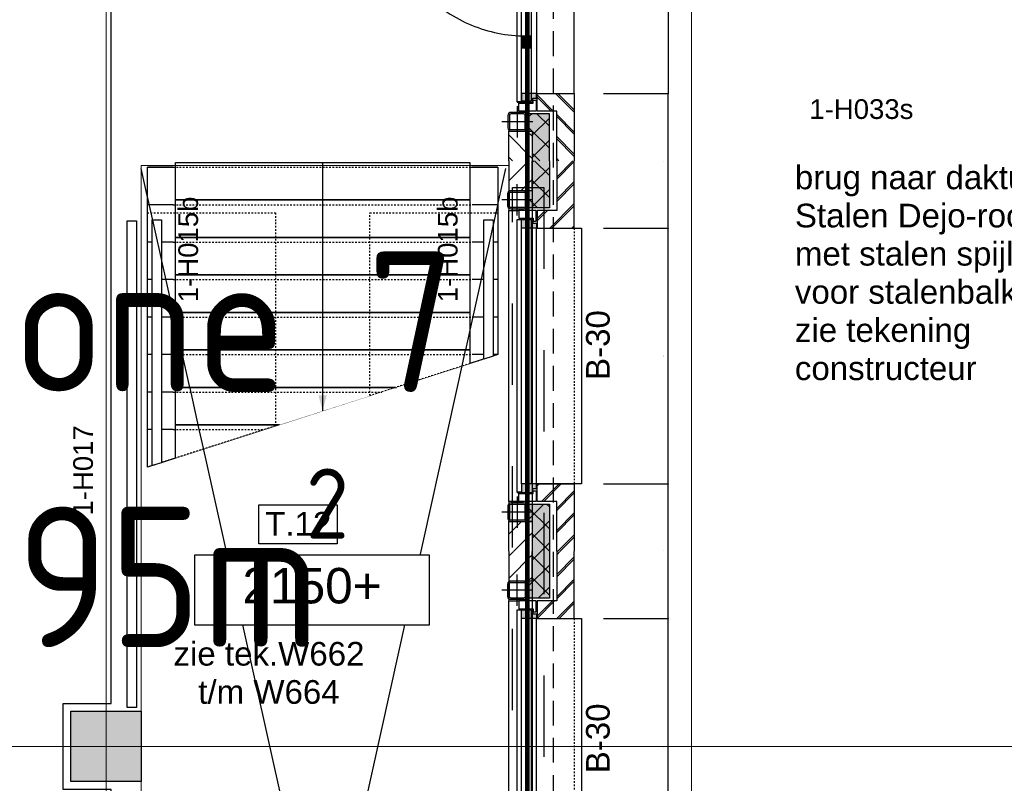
# Model space of a CAD drawing. Header units: millimetres. Extents: x -38031 to 110605, y -30229 to 92226.
# Tile 86 of 194: x 16307 to 22615, y 35664 to 40554. Entities that reach past the tile are written whole.
import ezdxf
from ezdxf.enums import TextEntityAlignment as Align

# ---------------------------------------------------------------- set-up
doc = ezdxf.new("R2010")
doc.units = ezdxf.units.MM
doc.header["$LTSCALE"] = 50
doc.set_wipeout_variables(frame=1)
for name, pattern in [('HIDDEN', [9.525, 6.35, -3.175]), ('HIDDEN2', [4.7625, 3.175, -1.5875]), ('STYLE_01', [0.41664, 0.20828, -0.20836]), ('STYLE_07', [1.875, 0.625, -0.20828, 0.625, -0.20836, 0.06943, -0.13893])]:
    doc.linetypes.add(name, pattern=pattern)
for name, color, linetype in [('AB$1A---_ATTRIB025', 8, 'Continuous'), ('AB$1A---_ATTRIB035', 8, 'Continuous'), ('AB$1A---_ATTRIB050', 8, 'Continuous'), ('AL$1A---_ALGEMEEN', 8, 'Continuous'), ('AM$1A---_ARCERING', 8, 'Continuous'), ('AT$1A---_TEKST025', 8, 'Continuous'), ('AT$1A---_TEKST035', 8, 'Continuous'), ('AT$1A---_TEKST100', 8, 'Continuous'), ('BOUWKUNDIG', 8, 'Continuous'), ('brandscheiding', 5, 'HIDDEN'), ('EL6121--', 3, 'Continuous')]:
    doc.layers.add(name, color=color, linetype=linetype)
doc.layers.add('stramien', color=1, linetype='Continuous', lineweight=15)
doc.styles.add('Arial', font='ARIAL.TTF')
doc.styles.add('BURO-018', font='iso.shx', dxfattribs={"height": 90})
doc.styles.get("Standard").update_dxf_attribs({"font": 'iso.shx'})
doc.dimstyles.new('VyA', dxfattribs={"dimtxt": 2.272868, "dimasz": 2.120801, "dimexe": 1.5, "dimexo": 1.59, "dimgap": 0.5, "dimtad": 1, "dimdec": 0, "dimzin": 11, "dimtxsty": 'Arial', "dimblk": 'VW_SLASH', "dimcen": 0, "dimdle": 1, "dimazin": 0, "dimtfac": 0.8, "dimtdec": 0, "dimtix": 1, "dimtmove": 0, "dimatfit": 0, "dimldrblk": 'VW_FILLEDARROW', "dimfxl": 0, "dimfrac": 2, "dimtolj": 1, "dimtzin": 11, "dimarcsym": 0})
pattern_1 = [(135, (0, 0), (70.7107, 70.7107), []), (45, (299.34, -299.34), (70.7107, -70.7107), [])]
pattern_2 = [(45, (0, 0), (70.7107, -70.7107), []), (45, (7.07, -7.07), (70.7107, -70.7107), [])]
pattern_3 = [(45, (0, 0), (70.7107, -70.7107), [])]

# ---------------------------------------------------------------- blocks, each defined once
blk = doc.blocks.new('24-trap-school-trede')
at = {"color": 0}
blk.add_wipeout([(-942.5, 240), (942.5, 240), (942.5, 0), (-942.5, 0)], dxfattribs=at).dxf.layer = 'AL$1A---_ALGEMEEN'
at = {"layer": 'AL$1A---_ALGEMEEN', "color": 0}
for p, q in [((-1122.5, 30), (-957.5, 30)), ((957.5, 30), (1122.5, 30))]:
    blk.add_line(p, q, dxfattribs=at)
at = {"layer": 'AL$1A---_ALGEMEEN', "color": 0, "linetype": 'STYLE_01'}
blk.add_line((957.5, 30), (-957.5, 30), dxfattribs=at)
at = {"layer": 'AL$1A---_ALGEMEEN', "color": 0}
blk.add_lwpolyline([(-942.5, 240), (942.5, 240), (942.5, 0), (-942.5, 0)], close=True, dxfattribs=at)
blk = doc.blocks.new('24-trap b_2200 19x240 onder-ent')
at = {"color": 0}
blk.add_wipeout([(0, -2550), (0, -4470), (-2245, -4470), (-2245, -3270)], dxfattribs=at).dxf.layer = 'AL$1A---_ALGEMEEN'
at = {"layer": 'AL$1A---_ALGEMEEN', "color": 0}
blk.add_lwpolyline([(0, -2550), (0, -4470), (-2245, -4470), (-2245, -3270)], close=True, dxfattribs=at)
blk.add_blockref('24-trap-school-trede', (-1122.5, -4260), dxfattribs=at)
at = {"color": 0}
blk.add_wipeout([(-180, -2607), (-180, -2820), (-838.1, -2820)], dxfattribs=at).dxf.layer = 'AL$1A---_ALGEMEEN'
at = {"layer": 'AL$1A---_ALGEMEEN', "color": 0, "linetype": 'STYLE_01'}
blk.add_line((-165, -2790), (-743.3, -2790), dxfattribs=at)
at = {"layer": 'AL$1A---_ALGEMEEN', "color": 0}
blk.add_line((-165, -2790), (0, -2790), dxfattribs=at)
blk.add_lwpolyline([(-180, -2607), (-180, -2820), (-838.1, -2820)], dxfattribs=at)
for p in [(-1122.5, -4020), (-1122.5, -4500)]:
    blk.add_blockref('24-trap-school-trede', p, dxfattribs=at)
blk.add_blockref('24-trap-school-trede', (-1122.5, -3780), dxfattribs=at)
at = {"color": 0}
blk.add_wipeout([(-846.1, -2820), (-180, -2820), (-180, -3060), (-1596.5, -3060)], dxfattribs=at).dxf.layer = 'AL$1A---_ALGEMEEN'
at = {"layer": 'AL$1A---_ALGEMEEN', "color": 0, "linetype": 'STYLE_01'}
blk.add_line((-165, -3030), (-1501.7, -3030), dxfattribs=at)
at = {"layer": 'AL$1A---_ALGEMEEN', "color": 0}
blk.add_line((-165, -3030), (0, -3030), dxfattribs=at)
blk.add_lwpolyline([(-846.1, -2820), (-180, -2820), (-180, -3060), (-1596.5, -3060)], dxfattribs=at)
blk.add_solid([(-1122.5, -2910), (-1095.7, -3010), (-1149.3, -3010)], dxfattribs=at)
at = {"color": 0}
blk.add_wipeout([(-1589, -3060), (-180, -3060), (-180, -3300), (-2065, -3300), (-2065, -3213)], dxfattribs=at).dxf.layer = 'AL$1A---_ALGEMEEN'
at = {"layer": 'AL$1A---_ALGEMEEN', "color": 0}
for p, q in [((-2245, -3270), (-2080, -3270)), ((-165, -3270), (0, -3270))]:
    blk.add_line(p, q, dxfattribs=at)
at = {"layer": 'AL$1A---_ALGEMEEN', "color": 0, "linetype": 'STYLE_01'}
blk.add_line((-165, -3270), (-2080, -3270), dxfattribs=at)
at = {"layer": 'AL$1A---_ALGEMEEN', "color": 0}
blk.add_lwpolyline([(-1589, -3060), (-180, -3060), (-180, -3300), (-2065, -3300), (-2065, -3213)], dxfattribs=at)
blk.add_blockref('24-trap-school-trede', (-1122.5, -3540), dxfattribs=at)
blk.add_line((-1122.5, -4500), (-1122.5, -2910), dxfattribs=at)
at = {"layer": 'AL$1A---_ALGEMEEN', "color": 0, "linetype": 'STYLE_01'}
for points in [[(0, -2550), (0, -4177.3), (-820, -4177.3), (-820, -2813)], [(-1425, -3007), (-1425, -4177.3), (-2245, -4177.3), (-2245, -3270)]]:
    blk.add_lwpolyline(points, close=True, dxfattribs=at)
at = {"color": 0}
for points in [[(-30, -2559.5), (-30, -4132.4), (-90, -4132.4), (-90, -2576.1)], [(-2155, -3241.5), (-2155, -4132.4), (-2215, -4132.4), (-2215, -3260.5)]]:
    blk.add_wipeout(points, dxfattribs=at).dxf.layer = 'AL$1A---_ALGEMEEN'
at = {"layer": 'AL$1A---_ALGEMEEN', "color": 0}
for points in [[(-30, -2559.5), (-30, -4132.4), (-90, -4132.4), (-90, -2576.1)], [(-2155, -3241.5), (-2155, -4132.4), (-2215, -4132.4), (-2215, -3260.5)]]:
    blk.add_lwpolyline(points, close=True, dxfattribs=at)
blk = doc.blocks.new('Group-41')
at = {"layer": 'AL$1A---_ALGEMEEN', "color": 0}
for p, q in [((-39276, 475.5), (-36939.9, 11024.8)), ((-36921, 475.5), (-39276, 11024.8))]:
    blk.add_line(p, q, dxfattribs=at)
at = {"layer": 'AL$1A---_ALGEMEEN', "color": 0, "lineweight": 5}
blk.add_lwpolyline([(-39276, 11044), (-36921, 11044), (-36921, 475.5), (-39276, 475.5)], close=True, dxfattribs=at)
blk = doc.blocks.new('peilmaat plg klein')
at = {"layer": 'AL$1A---_ALGEMEEN', "color": 0, "flags": 1}
for tag, p in [('onderdeel', (-750, -634.1)), ('patchnr', (-750, -1043.2)), ('toestelnr', (-750, -1452.3))]:
    blk.add_attdef(tag, p, '', height=227.3, dxfattribs=at)
at = {"color": 0}
blk.add_wipeout([(-750, 225), (750, 225), (750, -225), (-750, -225)], dxfattribs=at).dxf.layer = 'AL$1A---_ALGEMEEN'
at = {"layer": 'AL$1A---_ALGEMEEN', "color": 0}
blk.add_lwpolyline([(-750, 225), (750, 225), (750, -225), (-750, -225)], close=True, dxfattribs=at)
at = {"layer": 'AL$1A---_ALGEMEEN', "color": 0, "style": 'Arial'}
blk.add_attdef('peil', text='', height=227.3, dxfattribs=at).set_placement((0, 141.2), align=Align.TOP_CENTER)
blk = doc.blocks.new('trapcode')
at = {"layer": 'AL$1A---_ALGEMEEN', "color": 0, "flags": 1}
for tag, p in [('peil', (-250, -386)), ('onderdeel', (-250, -658.7))]:
    blk.add_attdef(tag, p, '', height=151.5, dxfattribs=at)
at = {"color": 0}
blk.add_wipeout([(-250, 136.8), (250, 136.8), (250, -113.2), (-250, -113.2)], dxfattribs=at).dxf.layer = 'AL$1A---_ALGEMEEN'
at = {"layer": 'AL$1A---_ALGEMEEN', "color": 0}
blk.add_lwpolyline([(-250, 136.8), (250, 136.8), (250, -113.2), (-250, -113.2)], close=True, dxfattribs=at)
at = {"layer": 'AL$1A---_ALGEMEEN', "color": 0, "style": 'Arial'}
blk.add_attdef('ruimtenummer', text='', height=151.5, dxfattribs=at).set_placement((1.7, 90.8), align=Align.TOP_CENTER)
blk = doc.blocks.new('hekmerk')
at = {"layer": 'AL$1A---_ALGEMEEN', "color": 0, "style": 'Arial'}
blk.add_attdef('stramiennummer', text='', height=126.3, dxfattribs=at).set_placement((0, 0), align=Align.BOTTOM_CENTER)
blk = doc.blocks.new('txt- B-30')
at = {"color": 0}
blk.add_wipeout([(-223.5, -118.5), (223.5, -118.5), (223.5, 124.9), (-223.5, 124.9)], dxfattribs=at).dxf.layer = 'AL$1A---_ALGEMEEN'
at = {"layer": 'AT$1A---_TEKST100', "insert": (0, -112.2), "char_height": 151.525, "attachment_point": 8, "line_spacing_factor": 0.967741, "style": 'Arial'}
blk.add_mtext('{\\C256;\\lB-30}', dxfattribs=at)
blk = doc.blocks.new('VW_SLASH')
at = {"layer": 'AL$1A---_ALGEMEEN', "color": 0, "linetype": 'ByBlock', "lineweight": -2}
blk.add_line((0, 0), (-1, 0), dxfattribs=at)
at = {"layer": 'AL$1A---_ALGEMEEN', "color": 0, "linetype": 'ByBlock', "lineweight": 5}
blk.add_line((0.5, 0.5), (-0.5, -0.5), dxfattribs=at)
blk = doc.blocks.new('*D958')
at = {"layer": 'AL$1A---_ALGEMEEN', "color": 0, "lineweight": -2}
for p, q in [((-36313.2, 13143.5), (-35899.3, 13143.5)), ((-35900.8, 13141.4), (-35900.8, 11508.6)), ((-36313.2, 11506.5), (-35899.3, 11506.5))]:
    blk.add_line(p, q, dxfattribs=at)
at = {"layer": 'AL$1A---_ALGEMEEN', "color": 0, "lineweight": -2, "xscale": 2.12080078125, "yscale": 2.12080078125, "zscale": 2.12080078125}
for p, rotation in [((-35900.8, 13143.5), 90), ((-35900.8, 11506.5), 270)]:
    blk.add_blockref('VW_SLASH', p, dxfattribs=dict(at, rotation=rotation))
at = {"layer": 'AT$1A---_TEKST025', "insert": (-35927, 12325), "char_height": 2.273, "attachment_point": 5, "rotation": 90, "style": 'Arial'}
blk.add_mtext('\\A1;13K+V=81850', dxfattribs=at)
blk = doc.blocks.new('VW_FILLEDARROW')
at = {"layer": 'AL$1A---_ALGEMEEN', "color": 0, "lineweight": -2}
blk.add_solid([(0, 0), (0.5, 0.5), (0.5, -0.5)], dxfattribs=at)
blk = doc.blocks.new('*D959')
at = {"layer": 'AL$1A---_ALGEMEEN', "color": 0, "lineweight": -2}
for p, q in [((-36313.2, 8143.5), (-35899.3, 8143.5)), ((-35900.8, 6508.6), (-35900.8, 8141.4)), ((-36313.2, 6506.5), (-35899.3, 6506.5))]:
    blk.add_line(p, q, dxfattribs=at)
at = {"layer": 'AL$1A---_ALGEMEEN', "color": 0, "lineweight": -2, "xscale": 2.12080078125, "yscale": 2.12080078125, "zscale": 2.12080078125}
for p, rotation in [((-35900.8, 8143.5), 90), ((-35900.8, 6506.5), 270)]:
    blk.add_blockref('VW_SLASH', p, dxfattribs=dict(at, rotation=rotation))
at = {"layer": 'AT$1A---_TEKST025', "insert": (-35927, 7325), "char_height": 2.273, "attachment_point": 5, "rotation": 90, "style": 'Arial'}
blk.add_mtext('\\A1;13K+V=81850', dxfattribs=at)
blk = doc.blocks.new('*D960')
at = {"layer": 'AL$1A---_ALGEMEEN', "color": 0, "lineweight": -2}
for p, q in [((-36313.2, 9006.5), (-35899.3, 9006.5)), ((-35900.8, 8145.6), (-35900.8, 9004.4)), ((-36313.2, 8143.5), (-35899.3, 8143.5))]:
    blk.add_line(p, q, dxfattribs=at)
at = {"layer": 'AL$1A---_ALGEMEEN', "color": 0, "lineweight": -2, "xscale": 2.12080078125, "yscale": 2.12080078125, "zscale": 2.12080078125}
for p, rotation in [((-35900.8, 9006.5), 90), ((-35900.8, 8143.5), 270)]:
    blk.add_blockref('VW_SLASH', p, dxfattribs=dict(at, rotation=rotation))
at = {"layer": 'AT$1A---_TEKST025', "insert": (-35927, 8575), "char_height": 2.273, "attachment_point": 5, "rotation": 90, "style": 'Arial'}
blk.add_mtext('\\A1;7K-V=43150', dxfattribs=at)
blk = doc.blocks.new('*D967')
at = {"layer": 'AL$1A---_ALGEMEEN', "color": 0, "lineweight": -2}
for p, q in [((-36313.2, 10643.5), (-35899.3, 10643.5)), ((-35900.8, 9008.6), (-35900.8, 10641.4)), ((-36313.2, 9006.5), (-35899.3, 9006.5))]:
    blk.add_line(p, q, dxfattribs=at)
at = {"layer": 'AL$1A---_ALGEMEEN', "color": 0, "lineweight": -2, "xscale": 2.12080078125, "yscale": 2.12080078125, "zscale": 2.12080078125}
for p, rotation in [((-35900.8, 10643.5), 90), ((-35900.8, 9006.5), 270)]:
    blk.add_blockref('VW_SLASH', p, dxfattribs=dict(at, rotation=rotation))
at = {"layer": 'AT$1A---_TEKST025', "insert": (-35927, 9825), "char_height": 2.273, "attachment_point": 5, "rotation": 90, "style": 'Arial'}
blk.add_mtext('\\A1;13K+V=81850', dxfattribs=at)
blk = doc.blocks.new('*D968')
at = {"layer": 'AL$1A---_ALGEMEEN', "color": 0, "lineweight": -2}
for p, q in [((-36313.2, 11506.5), (-35899.3, 11506.5)), ((-35900.8, 10645.6), (-35900.8, 11504.4)), ((-36313.2, 10643.5), (-35899.3, 10643.5))]:
    blk.add_line(p, q, dxfattribs=at)
at = {"layer": 'AL$1A---_ALGEMEEN', "color": 0, "lineweight": -2, "xscale": 2.12080078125, "yscale": 2.12080078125, "zscale": 2.12080078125}
for p, rotation in [((-35900.8, 11506.5), 90), ((-35900.8, 10643.5), 270)]:
    blk.add_blockref('VW_SLASH', p, dxfattribs=dict(at, rotation=rotation))
at = {"layer": 'AT$1A---_TEKST025', "insert": (-35927, 11075), "char_height": 2.273, "attachment_point": 5, "rotation": 90, "style": 'Arial'}
blk.add_mtext('\\A1;7K-V=43150', dxfattribs=at)
blk = doc.blocks.new('st.k-120x120')
at = {"layer": 'AM$1A---_ARCERING', "linetype": 'Continuous', "lineweight": 0}
h = blk.add_hatch(color=256, dxfattribs=at)
edge = h.paths.add_edge_path()
edge.add_line((-40, -60), (40, -60))
edge.add_arc((40, -40), 20, 270, 360)
edge.add_line((60, -40), (60, 40))
edge.add_arc((40, 40), 20, 0, 90)
edge.add_line((40, 60), (-40, 60))
edge.add_arc((-40, 40), 20, 90, 180)
edge.add_line((-60, 40), (-60, -40))
edge.add_arc((-40, -40), 20, 180, 270)
edge = h.paths.add_edge_path(flags=16)
edge.add_line((-40, -50), (40, -50))
edge.add_arc((40, -40), 10, 270, 360)
edge.add_line((50, -40), (50, 40))
edge.add_arc((40, 40), 10, 0, 90)
edge.add_line((40, 50), (-40, 50))
edge.add_arc((-40, 40), 10, 90, 180)
edge.add_line((-50, 40), (-50, -40))
edge.add_arc((-40, -40), 10, 180, 270)
at = {"layer": 'AL$1A---_ALGEMEEN', "color": 0}
for p, q in [((0, 100), (0, -100)), ((-100, 0), (100, 0))]:
    blk.add_line(p, q, dxfattribs=at)
at = {"layer": 'AL$1A---_ALGEMEEN', "color": 0, "flags": 128}
blk.add_lwpolyline([(-40, -60), (40, -60, 0.414214), (60, -40), (60, 40, 0.414214), (40, 60), (-40, 60, 0.414214), (-60, 40), (-60, -40, 0.414214), (-40, -60, 0.414214)], format="xyb", dxfattribs=at)
blk.add_lwpolyline([(-40, -50), (40, -50, 0.414214), (50, -40), (50, 40, 0.414214), (40, 50), (-40, 50, 0.414214), (-50, 40), (-50, -40, 0.414214)], format="xyb", close=True, dxfattribs=at)
blk = doc.blocks.new('zijdetail kozijn midden')
at = {"color": 0}
blk.add_wipeout([(113, -117), (63, -117), (63, -25), (44, -25), (44, -7), (113, -7), (113, -25), (113, -57), (113, -71.9)], dxfattribs=at).dxf.layer = 'AL$1A---_ALGEMEEN'
at = {"layer": 'AM$1A---_ARCERING', "linetype": 'Continuous', "lineweight": 0}
blk.add_hatch(color=256, dxfattribs=at).paths.add_polyline_path([(54.2, -100), (54.2, -128), (56, -128), (56, -28), (31, -28), (31, -5), (0, -5), (0, -100), (22, -100)])
at = {"layer": 'AL$1A---_ALGEMEEN', "color": 0}
for points in [[(54.2, -100), (54.2, -128), (56, -128), (56, -28), (31, -28), (31, -5), (0, -5), (0, -100), (22, -100)], [(113, -117), (63, -117), (63, -25), (44, -25), (44, -7), (113, -7), (113, -25), (113, -57), (113, -71.9)]]:
    blk.add_lwpolyline(points, close=True, dxfattribs=at)
blk = doc.blocks.new('31x_alu-1e-mk125a-p')
at = {"layer": 'AM$1A---_ARCERING', "linetype": 'Continuous', "lineweight": 0}
for points in [[(-160, 1767), (-270, 1767), (-295, 1767), (-295, 1878.5), (-270, 1878.5), (-270, 2068.5), (-160, 2068.5)], [(-270, -241.5), (-295, -241.5), (-295, -130), (-270, -130), (-160, -130), (-160, -431.5), (-270, -431.5)]]:
    blk.add_hatch(color=256, dxfattribs=at).paths.add_polyline_path(points)
at = {"layer": 'AM$1A---_ARCERING', "linetype": 'Continuous', "lineweight": 5}
h = blk.add_hatch(dxfattribs=at)
h.set_pattern_fill('ISOLATIE', color=256, style=0, pattern_type=2)
h.set_pattern_definition(pattern_1)
h.paths.add_polyline_path([(-160, 1767), (-270, 1767), (-295, 1767), (-295, 1878.5), (-270, 1878.5), (-270, 2068.5), (-160, 2068.5)])
h = blk.add_hatch(dxfattribs=at)
h.set_pattern_fill('ISOLATIE', color=256, style=0, pattern_type=2)
h.set_pattern_definition(pattern_1)
h.paths.add_polyline_path([(-270, -241.5), (-295, -241.5), (-295, -130), (-270, -130), (-160, -130), (-160, -431.5), (-270, -431.5)])
at = {"layer": 'AL$1A---_ALGEMEEN', "color": 0}
for p, q in [((-160, 2068.5), (-160, 1767)), ((-420, -113), (-420, 1750)), ((-420, 1750), (-355, 1750)), ((-355, -113), (-420, -113)), ((-270, -431.5), (-270, -241.5))]:
    blk.add_line(p, q, dxfattribs=at)
at = {"layer": 'AL$1A---_ALGEMEEN', "color": 0, "flags": 128}
for points in [[(-160, 1767), (-270, 1767), (-295, 1767), (-295, 1878.5), (-270, 1878.5), (-270, 2068.5)], [(-270, -241.5), (-295, -241.5), (-295, -130), (-270, -130), (-160, -130), (-160, -431.5)]]:
    blk.add_lwpolyline(points, dxfattribs=at)
at = {"layer": 'AL$1A---_ALGEMEEN', "color": 0}
for points in [[(-276, 1705), (-276, 0), (-338, 0), (-338, 1705)], [(-243, 1637), (45, 1637), (45, 0), (-243, 0)]]:
    blk.add_lwpolyline(points, close=True, dxfattribs=at)
at = {"color": 0}
for points in [[(-270, 1878.5), (-270, 2068.5), (-420, 2068.5), (-420, 1878.5)], [(-238, 1637), (0, 1637), (0, 2068.5), (-113, 2068.5), (-113, 1750), (-238, 1750)], [(-238, 0), (0, 0), (0, -431.5), (-113, -431.5), (-113, -113), (-238, -113)], [(-270, -241.5), (-270, -431.5), (-420, -431.5), (-420, -241.5)]]:
    blk.add_wipeout(points, dxfattribs=at).dxf.layer = 'AL$1A---_ALGEMEEN'
at = {"layer": 'AM$1A---_ARCERING', "linetype": 'Continuous', "lineweight": 5}
h = blk.add_hatch(dxfattribs=at)
h.set_pattern_fill('KALKZANDSTEEN', color=256, style=0, pattern_type=2)
h.set_pattern_definition(pattern_3)
h.paths.add_polyline_path([(-270, 1878.5), (-270, 2068.5), (-420, 2068.5), (-420, 1878.5)])
h = blk.add_hatch(dxfattribs=at)
h.set_pattern_fill('BAKSTEEN', color=256, style=0, pattern_type=2)
h.set_pattern_definition(pattern_2)
h.paths.add_polyline_path([(-238, 1637), (0, 1637), (0, 2068.5), (-113, 2068.5), (-113, 1750), (-238, 1750)])
h = blk.add_hatch(dxfattribs=at)
h.set_pattern_fill('BAKSTEEN', color=256, style=0, pattern_type=2)
h.set_pattern_definition(pattern_2)
h.paths.add_polyline_path([(-238, 0), (0, 0), (0, -431.5), (-113, -431.5), (-113, -113), (-238, -113)])
h = blk.add_hatch(dxfattribs=at)
h.set_pattern_fill('KALKZANDSTEEN', color=256, style=0, pattern_type=2)
h.set_pattern_definition(pattern_3)
h.paths.add_polyline_path([(-270, -241.5), (-270, -431.5), (-420, -431.5), (-420, -241.5)])
at = {"layer": 'AL$1A---_ALGEMEEN', "color": 0}
for p, q in [((-270, 1878.5), (-270, 2068.5)), ((-270, -241.5), (-270, -431.5))]:
    blk.add_line(p, q, dxfattribs=at)
at = {"layer": 'AL$1A---_ALGEMEEN', "color": 0, "linetype": 'STYLE_01'}
blk.add_line((0, 1637), (0, 0), dxfattribs=at)
at = {"layer": 'AL$1A---_ALGEMEEN', "color": 0, "flags": 128}
for points in [[(-420, 2068.5), (-420, 1878.5), (-270, 1878.5)], [(-238, 1637), (0, 1637), (0, 2068.5)], [(-113, 2068.5), (-113, 1750), (-238, 1750), (-238, 1637)], [(-238, 0), (0, 0), (0, -431.5)], [(-113, -431.5), (-113, -113), (-238, -113), (-238, 0)], [(-420, -431.5), (-420, -241.5), (-270, -241.5)]]:
    blk.add_lwpolyline(points, dxfattribs=at)
at = {"layer": 'AL$1A---_ALGEMEEN', "color": 0, "xscale": -1, "rotation": 270}
blk.add_blockref('st.k-120x120', (-365, 1818.5), dxfattribs=at)
at = {"layer": 'AL$1A---_ALGEMEEN', "color": 0, "rotation": 270}
blk.add_blockref('st.k-120x120', (-365, -181.5), dxfattribs=at)
blk.add_blockref('zijdetail kozijn midden', (-238, 0), dxfattribs=at)
at = {"layer": 'AL$1A---_ALGEMEEN', "color": 0}
for p, q in [((-366, -54.2), (-366, 1691.2)), ((-243, 0), (-243, 1637))]:
    blk.add_line(p, q, dxfattribs=at)
at = {"layer": 'AL$1A---_ALGEMEEN', "color": 0, "xscale": -1, "rotation": 270}
blk.add_blockref('zijdetail kozijn midden', (-238, 1637), dxfattribs=at)
at = {"layer": 'AL$1A---_ALGEMEEN', "color": 0}
blk.add_line((-270, 2068.5), (-270, -431.5), dxfattribs=at)
blk = doc.blocks.new('31x_alu-1e-mk126s-p')
at = {"layer": 'AM$1A---_ARCERING', "linetype": 'Continuous', "lineweight": 0}
for points in [[(-160, 1767), (-270, 1767), (-295, 1767), (-295, 1878.5), (-270, 1878.5), (-270, 2068.5), (-160, 2068.5)], [(-270, -241.5), (-295, -241.5), (-295, -130), (-270, -130), (-160, -130), (-160, -431.5), (-270, -431.5)]]:
    blk.add_hatch(color=256, dxfattribs=at).paths.add_polyline_path(points)
at = {"layer": 'AM$1A---_ARCERING', "linetype": 'Continuous', "lineweight": 5}
h = blk.add_hatch(dxfattribs=at)
h.set_pattern_fill('ISOLATIE', color=256, style=0, pattern_type=2)
h.set_pattern_definition(pattern_1)
h.paths.add_polyline_path([(-160, 1767), (-270, 1767), (-295, 1767), (-295, 1878.5), (-270, 1878.5), (-270, 2068.5), (-160, 2068.5)])
h = blk.add_hatch(dxfattribs=at)
h.set_pattern_fill('ISOLATIE', color=256, style=0, pattern_type=2)
h.set_pattern_definition(pattern_1)
h.paths.add_polyline_path([(-270, -241.5), (-295, -241.5), (-295, -130), (-270, -130), (-160, -130), (-160, -431.5), (-270, -431.5)])
at = {"layer": 'AL$1A---_ALGEMEEN', "color": 0}
for p, q in [((-160, 2068.5), (-160, 1767)), ((-270, -431.5), (-270, -241.5))]:
    blk.add_line(p, q, dxfattribs=at)
at = {"layer": 'AL$1A---_ALGEMEEN', "color": 0, "flags": 128}
for points in [[(-160, 1767), (-270, 1767), (-295, 1767), (-295, 1878.5), (-270, 1878.5), (-270, 2068.5)], [(-270, -241.5), (-295, -241.5), (-295, -130), (-270, -130), (-160, -130), (-160, -431.5)]]:
    blk.add_lwpolyline(points, dxfattribs=at)
at = {"layer": 'AL$1A---_ALGEMEEN', "color": 0}
blk.add_lwpolyline([(-1213.3, 390.6), (-1212.5, 412.7), (-1211.2, 434.7), (-1209.3, 456.7), (-1206.8, 478.7), (-1203.9, 500.6), (-1200.3, 522.4), (-1196.3, 544.1), (-1191.7, 565.7), (-1186.6, 587.2), (-1181, 608.5), (-1174.8, 629.8), (-1168.2, 650.8), (-1161, 671.7), (-1153.3, 692.4), (-1145.1, 712.9), (-1136.4, 733.2), (-1127.2, 753.3), (-1117.5, 773.2), (-1107.3, 792.8), (-1096.7, 812.1), (-1085.6, 831.2), (-1074, 850), (-1061.9, 868.5), (-1049.4, 886.7), (-1036.5, 904.6), (-1023.1, 922.2), (-1009.3, 939.5), (-995.1, 956.4), (-980.5, 972.9), (-965.4, 989.1), (-950, 1004.9), (-934.2, 1020.3), (-918, 1035.4), (-901.5, 1050), (-884.5, 1064.2), (-867.3, 1078), (-849.7, 1091.4), (-831.8, 1104.3), (-813.6, 1116.8), (-795.1, 1128.9), (-776.3, 1140.5), (-757.2, 1151.6), (-737.9, 1162.2), (-718.2, 1172.4), (-698.4, 1182.1), (-678.3, 1191.3), (-658, 1200), (-637.5, 1208.2), (-616.8, 1215.9), (-595.9, 1223.1), (-574.9, 1229.7), (-553.6, 1235.9), (-532.3, 1241.5), (-510.8, 1246.6), (-489.2, 1251.2), (-467.5, 1255.2), (-445.7, 1258.8), (-423.8, 1261.7), (-401.8, 1264.2), (-379.8, 1266.1), (-357.8, 1267.4), (-335.7, 1268.2), (-313.6, 1268.5), (-313.6, 368.5), (-1213.6, 368.5)], close=True, dxfattribs=at)
at = {"color": 0}
for points in [[(-270, 1878.5), (-270, 2068.5), (-420, 2068.5), (-420, 1878.5)], [(-338, 1687), (-338, 0), (-276, 0), (-276, 1687)], [(-238, 0), (0, 0), (0, -431.5), (-113, -431.5), (-113, -113), (-238, -113)], [(-270, -241.5), (-270, -431.5), (-420, -431.5), (-420, -241.5)]]:
    blk.add_wipeout(points, dxfattribs=at).dxf.layer = 'AL$1A---_ALGEMEEN'
at = {"layer": 'AM$1A---_ARCERING', "linetype": 'Continuous', "lineweight": 5}
h = blk.add_hatch(dxfattribs=at)
h.set_pattern_fill('KALKZANDSTEEN', color=256, style=0, pattern_type=2)
h.set_pattern_definition(pattern_3)
h.paths.add_polyline_path([(-270, 1878.5), (-270, 2068.5), (-420, 2068.5), (-420, 1878.5)])
at = {"layer": 'AM$1A---_ARCERING', "linetype": 'Continuous', "lineweight": 0}
for points in [[(-338, 1346.5), (-338, 1268.5), (-276, 1268.5), (-276, 1346.5)], [(-338, 368.5), (-338, 290.5), (-276, 290.5), (-276, 368.5)]]:
    blk.add_hatch(color=256, dxfattribs=at).paths.add_polyline_path(points)
at = {"layer": 'AM$1A---_ARCERING', "linetype": 'Continuous', "lineweight": 5}
h = blk.add_hatch(dxfattribs=at)
h.set_pattern_fill('BAKSTEEN', color=256, style=0, pattern_type=2)
h.set_pattern_definition(pattern_2)
h.paths.add_polyline_path([(-238, 0), (0, 0), (0, -431.5), (-113, -431.5), (-113, -113), (-238, -113)])
h = blk.add_hatch(dxfattribs=at)
h.set_pattern_fill('KALKZANDSTEEN', color=256, style=0, pattern_type=2)
h.set_pattern_definition(pattern_3)
h.paths.add_polyline_path([(-270, -241.5), (-270, -431.5), (-420, -431.5), (-420, -241.5)])
at = {"layer": 'AL$1A---_ALGEMEEN', "color": 0}
for p, q in [((-270, 1878.5), (-270, 2068.5)), ((0, 1637), (0, 0)), ((-270, -241.5), (-270, -431.5))]:
    blk.add_line(p, q, dxfattribs=at)
at = {"layer": 'AL$1A---_ALGEMEEN', "color": 0, "flags": 128}
for points in [[(-420, 2068.5), (-420, 1878.5), (-270, 1878.5)], [(-238, 0), (0, 0), (0, -431.5)], [(-113, -431.5), (-113, -113), (-238, -113), (-238, 0)], [(-420, -431.5), (-420, -241.5), (-270, -241.5)]]:
    blk.add_lwpolyline(points, dxfattribs=at)
at = {"layer": 'AL$1A---_ALGEMEEN', "color": 0}
for points in [[(-338, 1687), (-338, 0), (-276, 0), (-276, 1687)], [(-338, 1346.5), (-338, 1268.5), (-276, 1268.5), (-276, 1346.5)], [(-338, 368.5), (-338, 290.5), (-276, 290.5), (-276, 368.5)]]:
    blk.add_lwpolyline(points, close=True, dxfattribs=at)
at = {"layer": 'AL$1A---_ALGEMEEN', "color": 0, "rotation": 270}
blk.add_blockref('st.k-120x120', (-365, -181.5), dxfattribs=at)
blk.add_blockref('zijdetail kozijn midden', (-238, 0), dxfattribs=at)
at = {"color": 0}
blk.add_wipeout([(-238, 1637), (0, 1637), (0, 2068.5), (-113, 2068.5), (-113, 1750), (-238, 1750)], dxfattribs=at).dxf.layer = 'AL$1A---_ALGEMEEN'
at = {"layer": 'AM$1A---_ARCERING', "linetype": 'Continuous', "lineweight": 5}
h = blk.add_hatch(dxfattribs=at)
h.set_pattern_fill('BAKSTEEN', color=256, style=0, pattern_type=2)
h.set_pattern_definition(pattern_2)
h.paths.add_polyline_path([(-238, 1637), (0, 1637), (0, 2068.5), (-113, 2068.5), (-113, 1750), (-238, 1750)])
at = {"layer": 'AL$1A---_ALGEMEEN', "color": 0, "flags": 128}
for points in [[(-238, 1637), (0, 1637), (0, 2068.5)], [(-113, 2068.5), (-113, 1750), (-238, 1750), (-238, 1637)]]:
    blk.add_lwpolyline(points, dxfattribs=at)
at = {"layer": 'AL$1A---_ALGEMEEN', "color": 0, "xscale": -1, "rotation": 270}
blk.add_blockref('st.k-120x120', (-365, 1818.5), dxfattribs=at)
blk.add_blockref('zijdetail kozijn midden', (-238, 1637), dxfattribs=at)
at = {"layer": 'AL$1A---_ALGEMEEN', "color": 0}
for p, q in [((-366, 1691.2), (-366, -54.2)), ((-243, 0), (-243, 1637))]:
    blk.add_line(p, q, dxfattribs=at)
blk = doc.blocks.new('Group-140')
at = {"layer": 'AL$1A---_ALGEMEEN', "color": 0}
for base, p1, p2, override, picture, middle in [((-35900.8123, 11506.5), (-36314.8123, 13143.5), (-36314.8123, 11506.5), {"dimtxt": 2.272868, "dimgap": 25, "dimlfac": 50, "dimpost": '13K+V=<>', "dimtxsty": 'Arial', "dimtmove": 2}, '*D958', (-35926.9735, 12325)), ((-35900.8123, 11506.5), (-36314.8123, 10643.5), (-36314.8123, 11506.5), {"dimtxt": 2.272868, "dimgap": 25, "dimlfac": 50, "dimpost": '7K-V=<>', "dimtxsty": 'Arial', "dimtmove": 2}, '*D968', (-35926.9735, 11075)), ((-35900.8123, 10643.5), (-36314.8123, 9006.5), (-36314.8123, 10643.5), {"dimtxt": 2.272868, "dimgap": 25, "dimlfac": 50, "dimpost": '13K+V=<>', "dimtxsty": 'Arial', "dimtmove": 2}, '*D967', (-35926.9735, 9825)), ((-35900.8123, 9006.5), (-36314.8123, 8143.5), (-36314.8123, 9006.5), {"dimtxt": 2.272868, "dimgap": 25, "dimlfac": 50, "dimpost": '7K-V=<>', "dimtxsty": 'Arial', "dimtmove": 2}, '*D960', (-35926.9735, 8575)), ((-35900.8123, 8143.5), (-36314.8123, 6506.5), (-36314.8123, 8143.5), {"dimtxt": 2.272868, "dimgap": 25, "dimlfac": 50, "dimpost": '13K+V=<>', "dimtxsty": 'Arial', "dimtmove": 2}, '*D959', (-35926.9735, 7325))]:
    dim = blk.add_linear_dim(base=base, p1=p1, p2=p2, angle=90, dimstyle='VyA', override=override, dxfattribs=at)
    dim.commit()
    dim.dimension.update_dxf_attribs({"geometry": picture, "text_midpoint": middle})
blk = doc.blocks.new('200254 W 211 30-06-2008')
at = {"layer": 'AM$1A---_ARCERING', "linetype": 'Continuous', "lineweight": 0}
blk.add_hatch(color=256, dxfattribs=at).paths.add_polyline_path([(19367.45, 3738.45), (19376.45, 3738.45), (19376.45, 3729.45), (19367.45, 3729.45)])
at = {"layer": 'AL$1A---_ALGEMEEN'}
for points in [[(19366.41, 3944.35), (19337.63, 3944.35), (19337.63, 3528.83), (19372.63, 3528.83), (19372.63, 3728.45), (19366.45, 3728.45), (19366.45, 3739.45), (19372.63, 3739.45), (19372.63, 3938.35), (19366.41, 3938.35)], [(19367.45, 3738.45), (19376.45, 3738.45), (19376.45, 3729.45), (19367.45, 3729.45)]]:
    blk.add_lwpolyline(points, close=True, dxfattribs=at)
at = {"layer": 'stramien', "linetype": 'STYLE_07', "ltscale": 50}
for p, q in [((19371.95, 2695.43), (19371.95, 4240.03)), ((19446.95, 2737.41), (19446.95, 3963.01))]:
    blk.add_line(p, q, dxfattribs=at)
at = {"layer": 'AL$1A---_ALGEMEEN'}
ref = blk.add_blockref('hekmerk', (19468.73, 3817.5), dxfattribs=dict(at, xscale=0.02, yscale=0.02, zscale=0.02, rotation=180))
ref.add_attrib('stramiennummer', '1-H033s', dxfattribs={"layer": 'AB$1A---_ATTRIB025', "height": 2.525, "style": 'Arial'}).set_placement((19468.73, 3813.55), align=Align.BOTTOM_CENTER)
at = {"layer": 'AL$1A---_ALGEMEEN', "xscale": 0.02, "yscale": 0.02, "zscale": 0.02}
for name, p, rotation in [('24-trap b_2200 19x240 onder-ent', (19377.25, 3718.73), 180), ('txt- B-30', (19434.28, 3785.35), 90), ('txt- B-30', (19434.28, 3734.98), 90)]:
    blk.add_blockref(name, p, dxfattribs=dict(at, rotation=rotation))
at = {"layer": 'AL$1A---_ALGEMEEN'}
ref = blk.add_blockref('hekmerk', (19371.03, 3769.3), dxfattribs=dict(at, xscale=0.02, yscale=0.02, zscale=0.02, rotation=90))
ref.add_attrib('stramiennummer', '1-H017', dxfattribs={"layer": 'AB$1A---_ATTRIB025', "height": 2.525, "rotation": 90, "style": 'Arial'}).set_placement((19371.03, 3769.3), align=Align.BOTTOM_CENTER)
at = {"layer": 'AT$1A---_TEKST035', "char_height": 3.0305, "line_spacing_factor": 0.967741, "style": 'Arial'}
for s, insert, attachment_point in [('{\\C256;\\lbrug naar daktuin\\PStalen Dejo-rooster\\Pmet stalen spijlenhek 60.10mm\\Pvoor stalenbalken\\Pzie tekening \\Pconstructeur}', (19460.21, 3808.34), 1), ('{\\C256;\\lzie tek.W662 \\Pt/m W664}', (19392.83, 3743.35), 5)]:
    blk.add_mtext(s, dxfattribs=dict(at, insert=insert, attachment_point=attachment_point))
at = {"layer": 'AL$1A---_ALGEMEEN', "xscale": 0.02, "yscale": 0.02, "zscale": 0.02}
for name in ['Group-140', 'Group-41']:
    blk.add_blockref(name, (20161.97, 3587.45), dxfattribs=at)
at = {"layer": 'AL$1A---_ALGEMEEN'}
ref = blk.add_blockref('hekmerk', (19384.5, 3797.6), dxfattribs=dict(at, xscale=0.02, yscale=0.02, zscale=0.02, rotation=90))
ref.add_attrib('stramiennummer', '1-H015b', dxfattribs={"layer": 'AB$1A---_ATTRIB025', "height": 2.525, "rotation": 90, "style": 'Arial'}).set_placement((19384.5, 3797.6), align=Align.BOTTOM_CENTER)
ref = blk.add_blockref('hekmerk', (19417.75, 3797.6), dxfattribs=dict(at, xscale=0.02, yscale=0.02, zscale=0.02, rotation=90))
ref.add_attrib('stramiennummer', '1-H015b', dxfattribs={"layer": 'AB$1A---_ATTRIB025', "height": 2.525, "rotation": 90, "style": 'Arial'}).set_placement((19417.75, 3797.6), align=Align.BOTTOM_CENTER)
ref = blk.add_blockref('trapcode', (19396.55, 3762.16), dxfattribs=dict(at, xscale=0.02, yscale=0.02, zscale=0.02))
ref.add_attrib('ruimtenummer', 'T.12', dxfattribs={"layer": 'AB$1A---_ATTRIB035', "height": 3.03, "style": 'Arial'}).set_placement((19396.58, 3763.98), align=Align.TOP_CENTER)
ref = blk.add_blockref('peilmaat plg klein', (19398.35, 3753.99), dxfattribs=dict(at, xscale=0.02, yscale=0.02, zscale=0.02))
ref.add_attrib('peil', '2150+', dxfattribs={"layer": 'AB$1A---_ATTRIB050', "height": 4.546, "style": 'Arial'}).set_placement((19398.35, 3756.81), align=Align.TOP_CENTER)
at = {"layer": 'AL$1A---_ALGEMEEN', "xscale": 0.02, "yscale": 0.02, "zscale": 0.02}
blk.add_blockref('31x_alu-1e-mk125a-p', (19431.95, 3717.58), dxfattribs=at)
blk.add_wipeout([(19374.65, 3801.25), (19375.85, 3801.25), (19375.85, 3738.95), (19374.65, 3738.95)]).dxf.layer = 'AL$1A---_ALGEMEEN'
at = {"layer": 'AL$1A---_ALGEMEEN'}
blk.add_lwpolyline([(19374.65, 3801.25), (19375.85, 3801.25), (19375.85, 3738.95), (19374.65, 3738.95)], close=True, dxfattribs=at)
at = {"layer": 'stramien', "linetype": 'STYLE_07', "ltscale": 50}
blk.add_line((19004.75, 3733.95), (21069.77, 3733.95), dxfattribs=at)
at = {"layer": 'AL$1A---_ALGEMEEN', "xscale": 0.02, "yscale": 0.02, "zscale": 0.02}
blk.add_blockref('31x_alu-1e-mk125a-p', (19431.95, 3767.58), dxfattribs=at)
at = {"layer": 'AL$1A---_ALGEMEEN', "linetype": 'STYLE_01'}
blk.add_lwpolyline([(19424.05, 3805.53), (19428.05, 3805.53), (19428.05, 3592.78), (19424.05, 3592.78)], close=True, dxfattribs=at)
at = {"layer": 'AL$1A---_ALGEMEEN', "xscale": -0.02, "yscale": 0.02, "zscale": 0.02, "rotation": 180}
blk.add_blockref('31x_alu-1e-mk126s-p', (19431.95, 3850.32), dxfattribs=at)

msp = doc.modelspace()

# ---------------------------------------------------------------- block references
at = {"layer": 'BOUWKUNDIG', "xscale": 50, "yscale": 50, "zscale": 50}
msp.add_blockref('200254 W 211 30-06-2008', (-951737.5, -150797.3), dxfattribs=at)

# ---------------------------------------------------------------- next in the draw order: linework, layer by layer
at = {"layer": 'brandscheiding', "const_width": 30}
msp.add_lwpolyline([(15050, 46590), (19560, 46590), (19560, 25520), (15050, 25520), (15050, 46610)], dxfattribs=at)
at = {"layer": 'EL6121--', "color": 5, "linetype": 'HIDDEN2'}
msp.add_line((19726.8, 29366.9), (19726.8, 46394.5), dxfattribs=at)

# ---------------------------------------------------------------- next in the draw order: texts
at = {"layer": 'brandscheiding', "style": 'BURO-018'}
for s, height, p in [('Zone 7', 900, (15626.1, 38169.6)), ('2', 450, (18140.4, 37230)), ('95m', 900, (16287.6, 36535.8))]:
    msp.add_text(s, height=height, dxfattribs=at).set_placement(p)

doc.saveas('drawing.dxf')
